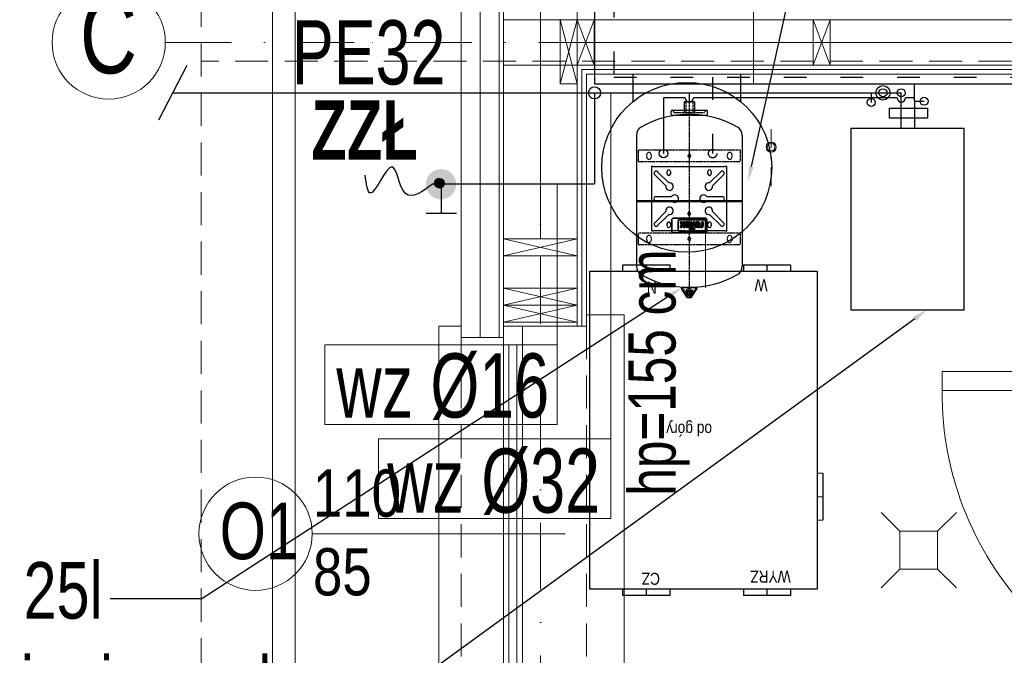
# Model space of a CAD drawing. Header units: inches. Extents: x 57112 to 98566, y -51777 to -16564.
# Tile 30 of 138: x 71361 to 71622, y -20633 to -20465. Entities that reach past the tile are written whole.
import ezdxf
from ezdxf import colors
from ezdxf.entities.mleader import LeaderData, LeaderLine
from ezdxf.lldxf.tags import DXFTag
from ezdxf.math import Vec2, Vec3

# ---------------------------------------------------------------- set-up
doc = ezdxf.new("R2010")
doc.units = ezdxf.units.IN
doc.header["$MEASUREMENT"] = 0
for name, pattern in [('ACAD_ISO03W100', [30, 12, -18]), ('DASHDOT', [1, 0.5, -0.25, 0, -0.25]), ('HIDDEN', [0.375, 0.25, -0.125])]:
    doc.linetypes.add(name, pattern=pattern)
doc.layers.get('0').update_dxf_attribs({"color": 251, "lineweight": 0})
for name, color, linetype, lineweight in [('# 01 WODA ARMATURA', 222, 'Continuous', 0), ('# 01 WODA CIEPŁA', 20, 'ACAD_ISO03W100', 30), ('# 01 WODA SREDNICE', 184, 'Continuous', 0), ('# 01 WODA ZIMNA', 5, 'Continuous', 30), ('# 06 KOCIOŁ', 202, 'Continuous', 30), ('## 05 PODGRZEWACZ', 1, 'SOLID', 30), ('## 08 CENTRALA REKUP', 204, 'Continuous', 25), ('A10-łazienka', 250, 'Continuous', 0), ('A21b-ściana szkielet', 3, 'Continuous', 20), ('A36-obrzeże', 252, 'Continuous', 0), ('CP_LOGO', 7, 'Continuous', 35), ('Kociol', 6, 'Continuous', 30), ('p-- ocieplenie-w.zew', 251, 'Continuous', 0), ('p--dach', 251, 'Continuous', 30), ('p--drzwi', 251, 'Continuous', 0), ('p--konst-słupy', 251, 'Continuous', 0), ('p--ocieplenie w.wew.', 251, 'Continuous', 0), ('p--okna', 251, 'Continuous', 0), ('p--opis okna', 251, 'Continuous', 0), ('p--osie konstr', 250, 'DASHDOT', 15), ('p--osie konstr.-NR', 250, 'DASHDOT', 15), ('p--płyta GK', 251, 'Continuous', 0), ('p--ściana szkielet', 251, 'Continuous', 0)]:
    doc.layers.add(name, color=color, linetype=linetype, lineweight=lineweight)
for name, color, linetype in [('## 01 WODA ARMATURA', 6, 'Continuous'), ('CP_AXIS', 143, 'DASHDOT'), ('cp_hidde', 203, 'HIDDEN'), ('Reflex_140', 140, 'Continuous')]:
    doc.layers.add(name, color=color, linetype=linetype)
doc.styles.add('1-100', font='arial.ttf', dxfattribs={"width": 0.75, "height": 18})
doc.styles.add('1-50', font='arial.ttf', dxfattribs={"width": 0.75, "height": 12.5})
doc.styles.add('GENERATED_STYLE_2', font='arial.ttf')
doc.styles.add('GENERATED_STYLE_7', font='arialbd.ttf', dxfattribs={"width": 0.75})
doc.styles.add('SLDTEXTSTYLE2', font='TXT', dxfattribs={"width": 0.605})
doc.styles.get("Standard").update_dxf_attribs({"font": 'arial.ttf', "width": 0.75})
doc.linetypes.add('BATTING', pattern='A,0.0001,-0.1,[134,ltypeshp.shx,S=0.1,R=0,X=-0.1,Y=0],-0.2,[134,ltypeshp.shx,S=0.1,R=180,X=0.1,Y=0],-0.1', length=0.4001)
tags = doc.linetypes.add('SOLID', pattern=[10, 10, 0]).pattern_tags.tags
tags[6:7] = [DXFTag(74, 4), DXFTag(75, 0), DXFTag(340, '0'), DXFTag(46, 0.0), DXFTag(50, 0.0), DXFTag(44, 0.0), DXFTag(45, 0.0)]
tags[4:5] = [DXFTag(74, 4), DXFTag(75, 0), DXFTag(340, '0'), DXFTag(46, 0.0), DXFTag(50, 0.0), DXFTag(44, 0.0), DXFTag(45, 0.0)]

# ---------------------------------------------------------------- blocks, each defined once
blk = doc.blocks.new('drzwi-90-100')
for p, q in [((10.1, 87.38), (5.05, 87.38)), ((5.05, 87.38), (5.05, 2.53)), ((10.1, 2.53), (10.1, 87.38)), ((5.05, 2.53), (0, 2.53)), ((0, 2.53), (0, -2.53)), ((5.05, -2.53), (5.05, 2.53)), ((5.05, 2.53), (10.1, 2.53)), ((100, 2.53), (94.95, 2.53)), ((94.95, 2.53), (94.95, -2.53)), ((100, -2.53), (100, 2.53)), ((0, -2.53), (5.05, -2.53)), ((94.95, -2.53), (100, -2.53))]:
    blk.add_line(p, q)
blk.add_arc((10.8, 3.23), 84.15, 359.5233, 90.4767)
blk = doc.blocks.new('wpust')
for p, q in [((-5, 5), (-10, 10)), ((10, 10), (5, 5)), ((-5, -5), (-10, -10)), ((10, -10), (5, -5))]:
    blk.add_line(p, q)
blk.add_lwpolyline([(-5, -5), (5, -5), (5, 5), (-5, 5)], close=True)
blk = doc.blocks.new('okno-110-33.15')
at = {"linetype": 'Continuous', "ltscale": 35}
for p, q in [((0, 39.15), (110, 39.15)), ((-3, -10), (113, -10))]:
    blk.add_line(p, q, dxfattribs=at)
for p, q in [((0, 39.15), (0, 33.15)), ((110, 33.15), (110, 39.15)), ((3, 33.15), (3, 21.95)), ((107, 21.95), (107, 33.15)), ((5, 21.95), (0, 21.95)), ((0, 21.95), (0, 16.95)), ((0, 21.95), (0, 0)), ((105, 21.95), (5, 21.95)), ((5, 16.95), (5, 21.95)), ((110, 21.95), (105, 21.95)), ((105, 21.95), (105, 16.95)), ((110, 0), (110, 21.95)), ((110, 16.95), (110, 21.95)), ((5, 20.61), (105, 20.61)), ((5, 18.45), (105, 18.45)), ((0, 16.95), (5, 16.95)), ((5, 16.95), (105, 16.95)), ((105, 16.95), (110, 16.95)), ((-3, 0), (-3, -10)), ((0, 0), (-3, 0)), ((110, 0), (113, 0)), ((113, 0), (113, -10))]:
    blk.add_line(p, q)
at = {"linetype": 'HIDDEN', "ltscale": 35}
for p, q in [((0, 33.15), (110, 33.15)), ((0, 0), (110, 0))]:
    blk.add_line(p, q, dxfattribs=at)
blk = doc.blocks.new('ukł.słupów-1K')
for p, q in [((19.5, 290.05), (15, 273.05)), ((15, 290.05), (19.5, 273.05)), ((19.5, 290.05), (24, 278.05)), ((24, 290.05), (19.5, 278.05)), ((82, 290.05), (86.5, 278.05)), ((86.5, 290.05), (82, 278.05)), ((0, 232.05), (19.5, 227.55)), ((0, 227.55), (19.5, 232.05)), ((0, 218.95), (19.5, 214.45)), ((0, 214.45), (19.5, 218.95)), ((0, 214.45), (19.5, 209.95)), ((0, 209.95), (19.5, 214.45))]:
    blk.add_line(p, q)
for points in [[(15, 290.05), (15, 273.05), (19.5, 273.05), (19.5, 290.05)], [(24, 290.05), (24, 278.05), (19.5, 278.05), (19.5, 290.05)], [(86.5, 290.05), (86.5, 278.05), (82, 278.05), (82, 290.05)], [(0, 227.55), (19.5, 227.55), (19.5, 232.05), (0, 232.05)], [(0, 214.45), (19.5, 214.45), (19.5, 218.95), (0, 218.95)], [(0, 209.95), (19.5, 209.95), (19.5, 214.45), (0, 214.45)]]:
    blk.add_lwpolyline(points, close=True)
at = {"ltscale": 35}
blk.add_lwpolyline([(19.5, 209.95), (0, 209.95)], dxfattribs=at)
blk = doc.blocks.new('A$C6761D7C6')
at = {"layer": 'CP_AXIS', "color": 0}
blk.add_line((517.7, 140), (0, 140), dxfattribs=at)
at = {"layer": 'cp_hidde', "color": 0}
for p, q in [((140.2, 275), (140.2, 5)), ((170.2, 275), (140.2, 275)), ((170.2, 5), (170.2, 275)), ((360.2, 275), (360.2, 5)), ((390.2, 275), (360.2, 275)), ((390.2, 5), (390.2, 275)), ((151.7, 252.8), (158.7, 252.8)), ((158.7, 241.3), (151.7, 241.3)), ((371.7, 252.8), (378.7, 252.8)), ((378.7, 241.3), (371.7, 241.3)), ((10.1, 148.5), (25.6, 157.9)), ((3, 143.6), (3, 136.4)), ((3.6, 144.6), (7.6, 147)), ((3.6, 135.4), (7.6, 133)), ((6.2, 144.5), (14.7, 144.5)), ((6.2, 144.5), (6.2, 135.5)), ((6.2, 135.5), (14.7, 135.5)), ((7.6, 147), (15.6, 147)), ((7.6, 147), (7.6, 133)), ((7.6, 133), (15.6, 133)), ((10.1, 148.5), (18.9, 148.5)), ((10.1, 148.5), (10.1, 131.5)), ((10.1, 131.5), (25.6, 122.1)), ((10.1, 131.5), (18.9, 131.5)), ((14.7, 144.5), (14.7, 135.5)), ((14.7, 143), (26.2, 143)), ((14.7, 137), (26.2, 137)), ((16.8, 144.5), (19.6, 146.2)), ((16.8, 145.8), (16.8, 134.2)), ((16.8, 135.5), (19.6, 133.8)), ((20.2, 147.3), (20.2, 132.7)), ((153.2, 143), (157.2, 143)), ((157.2, 137), (153.2, 137)), ((373.2, 143), (377.2, 143)), ((377.2, 137), (373.2, 137)), ((151.7, 38.8), (158.7, 38.8)), ((158.7, 27.3), (151.7, 27.3)), ((371.7, 38.8), (378.7, 38.8)), ((378.7, 27.3), (371.7, 27.3)), ((170.2, 5), (140.2, 5)), ((390.2, 5), (360.2, 5))]:
    blk.add_line(p, q, dxfattribs=at)
at = {"layer": 'cp_hidde', "color": 0, "extrusion": (-1, 1e-16, 0)}
for p, q in [((489.7, 179), (489.7, 101)), ((495.7, 153.5), (489.7, 153.5)), ((517.7, 149.5), (489.7, 149.5)), ((517.7, 130.6), (489.7, 130.6)), ((495.7, 126.6), (489.7, 126.6))]:
    blk.add_line(p, q, dxfattribs=at)
at = {"layer": 'cp_hidde', "color": 0}
for centre, radius, start, end in [((151.7, 247), 5.75, 90, 270), ((158.7, 247), 5.75, 270, 90), ((371.7, 247), 5.75, 90, 270), ((378.7, 247), 5.75, 270, 90), ((492.7, 185), 3, 270, 0), ((492.7, 179), 3, 90, 180), ((153.2, 140), 3, 90, 270), ((157.2, 140), 3, 270, 90), ((373.2, 140), 3, 90, 270), ((377.2, 140), 3, 270, 90), ((492.7, 101), 3, 180, 270), ((492.7, 95), 3, 0, 90), ((151.7, 33), 5.75, 90, 270), ((158.7, 33), 5.75, 270, 90), ((371.7, 33), 5.75, 90, 270), ((378.7, 33), 5.75, 270, 90)]:
    blk.add_arc(centre, radius, start, end, dxfattribs=at)
for centre, major_axis, ratio, start_param, end_param in [((25, 159), (0, 1.26), 0.992948, 3.682012, 4.712389), ((4.2, 143.6), (-1.25, 0), 0.992603, -1.030377, 0), ((4.2, 136.4), (-1.25, 0), 0.992603, 0, 1.030377), ((15.6, 145.8), (0, 1.26), 0.994256, -1.570796, 0), ((15.6, 134.2), (0, 1.26), 0.994256, 3.141593, 4.712389), ((18.9, 147.3), (0, 1.26), 0.994256, -1.570796, 0), ((18.9, 132.7), (0, 1.26), 0.994256, 3.141593, 4.712389), ((18.9, 147.3), (0, 1.26), 0.994256, 3.693248, 4.712389), ((18.9, 132.7), (0, 1.26), 0.994256, -1.570796, -0.551655), ((25, 121), (0, 1.26), 0.99305, -1.570796, -0.54042)]:
    blk.add_ellipse(centre, major_axis=major_axis, ratio=ratio, start_param=start_param, end_param=end_param, dxfattribs=at)
at = {"layer": 'CP_LOGO', "color": 0, "extrusion": (-1, 6.12323e-17, 0)}
for p, q in [((205.5, 186.3), (176, 186.3)), ((171, 181.3), (171, 98.7)), ((175.8, 166.8), (175.8, 99.6)), ((202.6, 169.6), (178.6, 169.6)), ((185.2, 162.9), (188.2, 162.9)), ((185.2, 159.6), (185.2, 162.9)), ((188.4, 159.6), (185.2, 159.6)), ((191, 157), (191, 157.5)), ((194.4, 157.8), (194.4, 157)), ((200.3, 159.7), (197, 159.7)), ((197.5, 163), (200.3, 163)), ((200.3, 163), (200.3, 159.7)), ((205.4, 99.6), (205.4, 166.8)), ((210.5, 98.7), (210.5, 181.3)), ((179.2, 136.6), (200.3, 136.6)), ((179.2, 133.3), (179.2, 136.6)), ((200.3, 133.3), (179.2, 133.3)), ((179.2, 131.6), (182.3, 131.6)), ((179.2, 129.3), (179.2, 131.6)), ((182.3, 131.6), (182.3, 130)), ((185.2, 154.9), (188.4, 154.9)), ((185.2, 151.6), (185.2, 154.9)), ((188.2, 151.6), (185.2, 151.6)), ((185.2, 143.9), (185.2, 145)), ((185.2, 131.3), (188, 131.3)), ((185.2, 128.8), (185.2, 131.3)), ((187.9, 144.7), (187.9, 144.2)), ((188, 131.3), (188, 128.8)), ((191.5, 146.8), (190.8, 146.8)), ((190.8, 142.1), (191.5, 142.1)), ((194.7, 138.8), (190.9, 138.8)), ((191, 150.1), (194, 150.1)), ((191.5, 142.1), (191.5, 146.8)), ((194, 150.1), (194, 142.1)), ((194, 142.1), (194.7, 142.1)), ((197.3, 154.9), (200.3, 154.9)), ((200.3, 151.7), (197.4, 151.7)), ((197.4, 149.4), (200.3, 149.4)), ((197.4, 144.9), (197.4, 149.4)), ((200.3, 154.9), (200.3, 151.7)), ((200.3, 149.4), (200.3, 144.4)), ((200.3, 136.6), (200.3, 133.3)), ((200.3, 136.6), (200.3, 136.6)), ((185.2, 125.5), (182.9, 125.5)), ((183.6, 128.8), (185.2, 128.8)), ((185.2, 123.5), (185.2, 125.5)), ((188, 123.5), (185.2, 123.5)), ((185.2, 116.7), (185.2, 117.7)), ((185.2, 110.5), (188.2, 110.5)), ((185.2, 110.5), (185.2, 110.5)), ((185.2, 108.1), (185.2, 110.5)), ((187.9, 117.4), (187.9, 116.9)), ((188, 128.8), (200.3, 128.8)), ((188, 125.5), (188, 123.5)), ((200.3, 125.5), (188, 125.5)), ((188.2, 110.5), (188.2, 108.8)), ((190.7, 106.6), (200.3, 106.6)), ((191.5, 119.6), (190.8, 119.6)), ((190.8, 114.8), (191.5, 114.8)), ((194.7, 111.6), (190.9, 111.6)), ((191, 122.8), (194, 122.8)), ((191.5, 114.8), (191.5, 119.6)), ((194, 122.8), (194, 114.8)), ((194, 114.8), (194.7, 114.8)), ((197.4, 122.1), (200.3, 122.1)), ((197.4, 117.6), (197.4, 122.1)), ((200.3, 128.8), (200.3, 125.5)), ((200.3, 122.1), (200.3, 117.1)), ((200.3, 106.6), (200.3, 103.3)), ((200.3, 106.6), (200.3, 106.6)), ((176, 93.7), (205.5, 93.7)), ((178.6, 96.8), (202.6, 96.8)), ((200.3, 103.3), (189.9, 103.3)), ((200.3, 103.3), (200.3, 103.3))]:
    blk.add_line(p, q, dxfattribs=at)
at = {"layer": 'CP_LOGO', "color": 0}
for centre, radius, start, end in [((176, 181.3), 5, 90, 180), ((205.5, 181.3), 5, 0, 90), ((178.6, 166.8), 2.8, 90, 180), ((188.1, 155.7), 7.23, 69.4016, 89.5558), ((188.3, 154.8), 4.84, 77.4525, 88.5407), ((188.8, 157.1), 2.5, 47.8268, 78.6263), ((189.1, 157.6), 1.9, 358.0747, 44.2041), ((189.1, 156.9), 1.9, 315.7959, 1.9253), ((189, 158.1), 4.61, 36.1864, 69.5862), ((196.6, 157.8), 4.92, 110.5883, 141.7432), ((196.3, 157.7), 1.82, 119.0147, 176.8568), ((196.4, 157), 1.92, 181.9805, 250.9879), ((198.6, 151.3), 11.7, 95.3251, 108.3885), ((197.1, 156), 3.7, 92.1152, 118.2265), ((202.6, 166.8), 2.8, 0, 90), ((189.9, 145.2), 4.73, 102.9414, 182.7147), ((190, 143.8), 4.85, 178.4512, 255.8928), ((189.8, 144.8), 1.87, 123.8279, 182.3329), ((189.8, 144.1), 1.87, 177.6671, 236.1721), ((188.1, 158.8), 7.23, 270.4442, 290.5984), ((188.3, 159.7), 4.84, 271.4593, 282.5475), ((190.3, 143.9), 2.94, 103.1341, 122.2865), ((190.3, 145.1), 2.94, 237.7135, 256.8659), ((190.9, 141.8), 8.25, 89.5366, 104.6945), ((190.9, 147.3), 8.47, 255.5184, 269.4136), ((188.8, 157.5), 2.5, 281.3737, 312.1732), ((190.7, 141.8), 5.06, 89.3879, 102.4064), ((190.7, 147.2), 5.06, 257.5936, 270.6121), ((189, 156.4), 4.61, 290.4138, 323.8136), ((196.6, 156.7), 4.92, 218.2568, 249.4117), ((194.7, 144.9), 2.8, 268.2273, 313.4425), ((194.5, 147), 8.16, 271.0116, 282.2061), ((197.5, 159.1), 7.42, 249.7413, 269.7796), ((197.3, 159.3), 4.37, 249.5786, 271.0788), ((195.4, 143.7), 4.78, 280.4306, 343.2549), ((194.4, 144.8), 3, 320.0119, 1.6328), ((192.8, 144.5), 7.52, 343.484, 359.5372), ((183.9, 129.4), 4.64, 180.4804, 204.1156), ((182.4, 128.8), 3.03, 205.5569, 230.1513), ((183.3, 130.4), 4.84, 234.3624, 266.3354), ((184, 130.1), 1.77, 180.0729, 196.1126), ((183.2, 129.8), 0.954, 195.8352, 246.9141), ((183.6, 130.6), 1.84, 248.0272, 270.9979), ((189.9, 117.9), 4.73, 102.9414, 182.7147), ((190, 116.5), 4.85, 178.4512, 255.8928), ((191.2, 108.1), 6.08, 180.0504, 196.2962), ((189.2, 107.4), 3.91, 196.1174, 233.376), ((189.8, 117.5), 1.87, 123.8279, 182.3329), ((189.8, 116.9), 1.87, 177.6671, 236.1721), ((191.8, 108.8), 3.51, 180.0884, 188.1112), ((190.4, 108.6), 2.11, 187.3746, 215.2227), ((190.3, 116.6), 2.94, 103.1341, 122.2865), ((190.3, 117.8), 2.94, 237.7135, 256.8659), ((190, 108.4), 1.71, 217.2952, 248.5076), ((190.9, 114.6), 8.25, 89.5366, 104.6945), ((190.9, 120), 8.47, 255.5184, 269.4136), ((190.5, 109.7), 3.13, 248.9942, 266.3238), ((190.7, 114.5), 5.06, 89.3879, 102.4064), ((190.7, 119.9), 5.06, 257.5936, 270.6121), ((190.6, 111.4), 4.79, 265.9324, 270.1077), ((194.7, 117.6), 2.8, 268.2273, 313.4425), ((194.5, 119.7), 8.16, 271.0116, 282.2061), ((195.4, 116.4), 4.78, 280.4306, 343.2549), ((194.4, 117.5), 3, 320.0119, 1.6328), ((192.8, 117.2), 7.52, 343.484, 359.5372), ((176, 98.7), 5, 180, 270), ((178.6, 99.6), 2.8, 180, 270), ((190.1, 109.4), 6.04, 237.2606, 268.2377), ((202.6, 99.6), 2.8, 270, 0), ((205.5, 98.7), 5, 270, 0)]:
    blk.add_arc(centre, radius, start, end, dxfattribs=at)
at = {"layer": 'Reflex_140', "color": 0}
for p, q in [((253, 280), (82, 280)), ((256, 277), (253, 280)), ((253, 0), (253, 280)), ((429, 280), (256, 280)), ((256, 0), (256, 280)), ((176.7, 240.3), (176.7, 235.8)), ((346.7, 240.3), (176.7, 240.3)), ((176.7, 151.3), (176.7, 235.8)), ((346.7, 235.8), (346.7, 240.3)), ((346.7, 235.8), (346.7, 44.8)), ((219.9, 194.3), (190.5, 223.8)), ((198.2, 231.5), (227.7, 202.1)), ((256.2, 186.6), (256.2, 228.3)), ((267.2, 228.3), (267.2, 186.6)), ((295.7, 202.1), (325.2, 231.5)), ((332.9, 223.8), (303.5, 194.3)), ((189.7, 198.8), (195.7, 198.8)), ((195.7, 189.8), (189.7, 189.8)), ((327.7, 198.8), (333.7, 198.8)), ((333.7, 189.8), (327.7, 189.8)), ((482.7, 185), (482.7, 95)), ((0.6, 146.3), (24.3, 160.7)), ((26.2, 159.6), (26.2, 120.4)), ((481.7, 181), (482.7, 181)), ((0, 145.3), (0, 134.8)), ((0.6, 133.7), (24.3, 119.3)), ((26.2, 143), (27, 143)), ((26.2, 137), (27, 137)), ((176.7, 151.3), (176.7, 146.9)), ((176.7, 146.9), (176.7, 141.6)), ((176.7, 139), (176.7, 141.6)), ((176.7, 139), (176.7, 133.6)), ((176.7, 133.6), (176.7, 129.3)), ((220, 143.3), (224, 143.3)), ((224, 137.3), (220, 137.3)), ((176.7, 44.8), (176.7, 129.3)), ((189.7, 90.8), (195.7, 90.8)), ((195.7, 81.8), (189.7, 81.8)), ((190.5, 56.8), (219.9, 86.3)), ((227.7, 78.5), (198.2, 49)), ((256.2, 52.3), (256.2, 93.9)), ((267.2, 93.9), (267.2, 52.3)), ((325.2, 49), (295.7, 78.5)), ((303.5, 86.3), (332.9, 56.8)), ((327.7, 90.8), (333.7, 90.8)), ((333.7, 81.8), (327.7, 81.8)), ((481.7, 99), (482.7, 99)), ((176.7, 44.8), (176.7, 40.3)), ((176.7, 40.3), (346.7, 40.3)), ((346.7, 40.3), (346.7, 44.8)), ((253, 0), (82, 0)), ((256, 3), (253, 0)), ((429, 0), (256, 0))]:
    blk.add_line(p, q, dxfattribs=at)
at = {"layer": 'Reflex_140', "color": 0, "extrusion": (-1, 1e-16, 0)}
for p, q in [((485.7, 188), (492.7, 188)), ((495.7, 185), (495.7, 95)), ((517.7, 153.5), (495.7, 153.5)), ((517.7, 126.6), (517.7, 153.5)), ((517.7, 126.6), (495.7, 126.6)), ((485.7, 92), (492.7, 92))]:
    blk.add_line(p, q, dxfattribs=at)
at = {"layer": 'Reflex_140', "color": 0}
for centre, radius, start, end in [((285, 140), 258, 150.425, 209.575), ((82.4, 255), 25, 88.5768, 150.4075), ((429.6, 255), 25, 29.5925, 91.4232), ((227, 140), 258, 330.425, 29.575), ((194.3, 227.6), 5.5, 45, 225), ((261.7, 228.3), 5.5, 0, 180), ((329.1, 227.6), 5.5, 315, 135), ((189.7, 194.3), 4.5, 90, 270), ((195.7, 194.3), 4.5, 270, 90), ((229.7, 192.3), 10, 168.367, 101.633), ((261.7, 178.3), 10, 123.367, 56.633), ((293.7, 192.3), 10, 78.367, 11.633), ((327.7, 194.3), 4.5, 90, 270), ((333.7, 194.3), 4.5, 270, 90), ((485.7, 185), 3, 90, 180), ((492.7, 185), 3, 0, 90), ((220, 140.3), 3, 90, 270), ((224, 140.3), 3, 270, 90), ((261.7, 102.3), 10, 303.367, 236.633), ((189.7, 86.3), 4.5, 90, 270), ((195.7, 86.3), 4.5, 270, 90), ((229.7, 88.3), 10, 258.367, 191.633), ((293.7, 88.3), 10, 348.367, 281.633), ((327.7, 86.3), 4.5, 90, 270), ((333.7, 86.3), 4.5, 270, 90), ((485.7, 95), 3, 180, 270), ((492.7, 95), 3, 270, 0), ((194.3, 52.9), 5.5, 135, 315), ((261.7, 52.3), 5.5, 180, 0), ((329.1, 52.9), 5.5, 225, 45), ((82.4, 25), 25, 209.5925, 271.4232), ((429.6, 25), 25, 268.5768, 330.4075)]:
    blk.add_arc(centre, radius, start, end, dxfattribs=at)
for centre, ratio, start_param, end_param in [((25, 159.6), 0.992948, -1.570796, 0.54042), ((1.2, 145.3), 0.994256, 0.54042, 1.570796), ((1.2, 134.8), 0.994256, 1.570796, 2.601173), ((25, 120.4), 0.99305, 2.601173, 4.712389)]:
    blk.add_ellipse(centre, major_axis=(0, 1.26), ratio=ratio, start_param=start_param, end_param=end_param, dxfattribs=at)
blk = doc.blocks.new('A$C67504D38')
at = {"layer": '## 08 CENTRALA REKUP', "linetype": 'Continuous', "lineweight": 18}
for p, q in [((60.2, 32.4), (61.7, 32.4)), ((60.2, 26.15), (61.7, 26.15)), ((60.2, 19.9), (61.7, 19.9))]:
    blk.add_line(p, q, dxfattribs=at)
at = {"color": 192, "lineweight": 25}
for p, q in [((8.75, 87.5), (21.25, 87.5)), ((8.75, 85.85), (8.75, 87.5)), ((15, 85.85), (15, 87.5)), ((21.25, 85.85), (21.25, 87.5)), ((40.65, 87.5), (40.65, 85.85)), ((40.65, 87.5), (53.15, 87.5)), ((46.9, 87.5), (46.9, 85.85)), ((53.15, 87.5), (53.15, 85.85)), ((0, 1.65), (0, 85.85)), ((0, 85.85), (60.2, 85.85)), ((0, 1.65), (0, 85.85)), ((60.2, 85.85), (60.2, 1.65)), ((60.2, 85.85), (60.2, 1.65)), ((61.7, 32.4), (61.7, 19.9)), ((60.2, 1.65), (0, 1.65)), ((8.75, 0), (8.75, 1.65)), ((21.25, 0), (8.75, 0)), ((15, 0), (15, 1.65)), ((21.25, 0), (21.25, 1.65)), ((40.65, 1.65), (40.65, 0)), ((53.15, 0), (40.65, 0)), ((46.9, 1.65), (46.9, 0)), ((53.15, 1.65), (53.15, 0))]:
    blk.add_line(p, q, dxfattribs=at)
at = {"color": 7, "linetype": 'Continuous', "lineweight": 0, "char_height": 3.175, "rotation": 180, "style": 'SLDTEXTSTYLE2'}
for s, insert, attachment_point in [('\\fArial Narrow|b0|i0|c0|p0;\\W1;W', (43.63, 80.56), 3), ('\\fArial Narrow|b0|i0|c0|p0;\\W1;N', (15.08, 79.89), 3), ('\\fArial Narrow|b0|i0|c0|p0;\\W1;od góry', (32.36, 42.3), 1), ('\\fArial Narrow|b0|i0|c0|p0;\\W1;CZ', (13.7, 2.84), 3), ('\\fArial Narrow|b0|i0|c0|p0;\\W1;WYRZ', (42.47, 3.4), 3)]:
    blk.add_mtext(s, dxfattribs=dict(at, insert=insert, attachment_point=attachment_point))

msp = doc.modelspace()

# ---------------------------------------------------------------- hatches: boundary and pattern name
at = {"layer": '## 01 WODA ARMATURA', "linetype": 'Continuous'}
msp.add_hatch(color=256, dxfattribs=at).paths.add_polyline_path([(71473.374, -20512.213), (71472.989, -20512.235), (71472.602, -20512.22), (71472.219, -20512.168), (71471.843, -20512.078), (71471.478, -20511.953), (71471.126, -20511.794), (71470.791, -20511.601), (71470.476, -20511.376), (71470.185, -20511.122), (71469.919, -20510.842), (71469.682, -20510.537), (71469.475, -20510.21), (71469.3, -20509.865), (71469.16, -20509.505), (71469.055, -20509.133), (71468.987, -20508.753), (71468.955, -20508.368), (71468.961, -20507.981), (71469.005, -20507.597), (71469.085, -20507.219), (71469.201, -20506.85), (71469.352, -20506.495), (71469.537, -20506.155), (71469.754, -20505.835), (71470, -20505.537), (71470.274, -20505.265), (71470.574, -20505.02), (71470.895, -20504.806), (71471.236, -20504.623), (71471.592, -20504.474), (71471.962, -20504.36), (71472.34, -20504.283), (71472.725, -20504.242), (71473.111, -20504.239), (71473.496, -20504.273), (71473.876, -20504.343), (71474.247, -20504.451), (71474.607, -20504.593), (71474.951, -20504.77), (71475.276, -20504.979), (71475.579, -20505.218), (71475.858, -20505.486), (71476.11, -20505.779), (71476.332, -20506.095), (71476.523, -20506.431), (71476.681, -20506.784), (71476.803, -20507.151), (71476.89, -20507.527), (71476.94, -20507.91), (71476.953, -20508.297), (71476.928, -20508.682), (71476.866, -20509.064), (71476.768, -20509.438), (71476.634, -20509.8), (71476.466, -20510.148), (71476.265, -20510.479), (71476.033, -20510.788), (71475.772, -20511.073), (71475.485, -20511.332), (71475.175, -20511.562), (71474.843, -20511.761), (71474.494, -20511.927), (71474.131, -20512.058), (71473.756, -20512.154)])
h = msp.add_hatch(dxfattribs=at)
h.set_pattern_fill('ANSI31', color=256, scale=0.1, angle=188.2226, style=0)
h.set_pattern_definition([(233.2225981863, (517524.672876, 640146.533064), (0.01001209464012, -0.0074838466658), [])])
h.paths.add_polyline_path([(71472.561, -20507.985), (71472.74, -20509.222, 0.4142136), (71473.798, -20507.806)])
h.paths.add_polyline_path([(71472.74, -20509.222), (71472.561, -20507.985), (71473.798, -20507.806, 1), (71471.324, -20508.163, 0.4142136)])

# ---------------------------------------------------------------- linework, layer by layer
at = {"layer": '# 01 WODA ARMATURA', "color": 0}
for radius in [1.345, 1.29, 0.945]:
    msp.add_circle((71560.399, -20498.43, 159.745), radius, dxfattribs=at)
at = {"layer": '# 01 WODA CIEPŁA', "ltscale": 0.5}
for p, q in [((71518.757, -20278.132, 159.745), (71518.757, -20479.914, 159.745)), ((71518.757, -20479.914, 159.745), (71900.592, -20479.914, 159.745)), ((71544.898, -20479.914, 151.8), (71544.898, -20500.128, 151.8))]:
    msp.add_line(p, q, dxfattribs=at)
msp.add_circle((71544.898, -20500.128, 151.8), 1.121, dxfattribs=at)
at = {"layer": '# 01 WODA SREDNICE', "linetype": 'Continuous'}
for p, q in [((71555.724, -20481.642, 151.8), (71555.724, -20441.146, 151.8)), ((71517.929, -20484.042), (71517.929, -20596.772)), ((71483.342, -20493.395, 151.8), (71483.342, -20535.643, 151.8)), ((71503.733, -20508.096, 159.745), (71503.733, -20571.857, 159.745)), ((71542.971, -20535.643, 159.745), (71542.971, -20520.643, 159.745)), ((71442.182, -20550.733, 159.745), (71503.733, -20550.733, 159.745)), ((71442.182, -20550.733, 159.745), (71442.182, -20571.857, 159.745)), ((71442.182, -20550.733, 159.745), (71503.733, -20550.733, 159.745)), ((71442.182, -20550.733, 159.745), (71503.733, -20550.733, 159.745)), ((71503.733, -20550.733, 159.745), (71503.733, -20571.857, 159.745)), ((71442.182, -20571.857, 159.745), (71503.733, -20571.857, 159.745)), ((71442.182, -20571.857, 159.745), (71503.733, -20571.857, 159.745)), ((71456.378, -20575.648), (71517.929, -20575.648)), ((71456.378, -20575.648), (71517.929, -20575.648)), ((71456.378, -20575.648), (71456.378, -20596.772)), ((71456.378, -20596.772), (71517.929, -20596.772))]:
    msp.add_line(p, q, dxfattribs=at)
at = {"layer": '# 01 WODA ZIMNA', "ltscale": 35}
for p, q in [((71513.629, -20222.987, 159.745), (71513.629, -20481.642, 159.745)), ((71513.629, -20481.642, 159.745), (71895.665, -20481.642, 159.745)), ((71598.328, -20486.269, 3.229), (71598.328, -20481.642, 159.745)), ((71401.877, -20484.042, 159.745), (71513.629, -20484.042, 159.745)), ((71513.629, -20484.042, 159.745), (71513.629, -20498.43, 159.745)), ((71513.629, -20484.042, 159.745), (71594.858, -20484.042, 159.745)), ((71531.872, -20485.395, 151.8), (71531.872, -20500.128, 151.8)), ((71537.61, -20485.395, 137.655), (71531.872, -20485.395, 151.8)), ((71538.71, -20484.042, 159.745), (71538.71, -20486.473, 159.745)), ((71593.758, -20485.395, -0.768), (71539.81, -20485.395, 132.231)), ((71586.914, -20484.032, 159.745), (71586.914, -20486.604, 159.745)), ((71594.858, -20493.376, 159.745), (71594.858, -20484.042, 159.745)), ((71598.328, -20485.395, 3.229), (71595.959, -20485.395, 9.071)), ((71598.328, -20486.269, 159.745), (71598.328, -20490.799, 159.745)), ((71598.328, -20486.269, 159.745), (71600.9, -20486.269, 159.745)), ((71598.328, -20488.799, 159.745), (71598.328, -20493.434, 159.745)), ((71513.629, -20498.43, 159.745), (71513.629, -20508.096, 159.745)), ((71560.399, -20498.43, 159.745), (71560.399, -20498.43, 159.745)), ((71486.379, -20508.096, 159.745), (71513.629, -20508.096, 159.745))]:
    msp.add_line(p, q, dxfattribs=at)
for centre, radius in [((71513.629, -20484.042, 159.745), 1.6), ((71531.872, -20500.128, 151.8), 1.121)]:
    msp.add_circle(centre, radius, dxfattribs=at)
for centre in [(71538.71, -20485.395, 159.745), (71594.858, -20485.395, 159.745)]:
    msp.add_arc(centre, 1.1, 180, 0, dxfattribs=at)
at = {"layer": '# 06 KOCIOŁ'}
for p, q in [((71523.76, -20479.133, 151.8), (71523.76, -20486.383, 151.8)), ((71552.248, -20479.133, 151.8), (71552.248, -20486.383, 151.8))]:
    msp.add_line(p, q, dxfattribs=at)
for points, elevation in [([(71601.797, -20488.085), (71601.797, -20490.717), (71591.753, -20490.717), (71591.753, -20488.085)], 159.745), ([(71581.491, -20541.503), (71611.491, -20541.503), (71611.491, -20493.503), (71581.491, -20493.503)], 151.8)]:
    msp.add_lwpolyline(points, close=True, dxfattribs=dict(at, elevation=elevation))
for centre, radius in [((71538.039, -20503.771, 143.855), 22.5), ((71590.012, -20484.042, 159.745), 1.911), ((71590.012, -20484.042, 159.745), 1.061), ((71594.858, -20484.042, 159.745), 1.061), ((71600.9, -20486.269, 159.745), 1.061), ((71586.914, -20486.604, 159.745), 1.061)]:
    msp.add_circle(centre, radius, dxfattribs=at)
at = {"layer": '## 01 WODA ARMATURA'}
for p, q in [((71405.604, -20476.77, 159.745), (71398.15, -20491.314, 159.745)), ((71470.888, -20508.096, 159.745), (71486.379, -20508.096, 159.745))]:
    msp.add_line(p, q, dxfattribs=at)
at = {"layer": '## 01 WODA ARMATURA', "linetype": 'Continuous'}
for p, q in [((71473.043, -20508.161, 159.745), (71473.043, -20515.883, 159.745)), ((71469.021, -20515.883, 159.745), (71477.057, -20515.883, 159.745))]:
    msp.add_line(p, q, dxfattribs=at)
msp.add_circle((71472.561, -20507.985, 159.745), 1.25, dxfattribs=at)
msp.add_circle((71472.561, -20507.985, 159.745), 1.25, dxfattribs=at)
msp.add_spline([(71470.888, -20508.096, 159.745), (71463.539, -20510.707, 159.745), (71459.895, -20503.679, 159.745), (71454.236, -20510.59, 159.745), (71452.877, -20505.815, 159.745)], degree=3, dxfattribs=at)
at = {"layer": '## 05 PODGRZEWACZ', "color": 217, "linetype": 'DASHDOT', "lineweight": 15, "ltscale": 10, "true_color": 0x93278f}
msp.add_line((71560.359, -20508.73, 159.745), (71560.359, -20493.05, 159.745), dxfattribs=at)
at = {"layer": 'A21b-ściana szkielet', "ltscale": 35}
msp.add_line((71478.342, -20536.393, 151.8), (71478.342, -20185.433, 151.8), dxfattribs=at)
at = {"layer": 'A36-obrzeże', "linetype": 'Continuous', "ltscale": 35, "elevation": 151.8}
for points in [[(71713.842, -20815.933), (71428.342, -20815.933), (71428.342, -20135.433), (72510.842, -20135.433), (72510.842, -20815.933), (72117.342, -20815.933)], [(71479.292, -20809.933), (71434.342, -20809.933), (71434.342, -20141.433), (71479.292, -20141.433)]]:
    msp.add_lwpolyline(points, dxfattribs=at)
at = {"layer": 'p-- ocieplenie-w.zew', "linetype": 'BATTING', "ltscale": 3}
msp.add_line((71483.342, -20548.783, 151.8), (71483.342, -20190.433, 151.8), dxfattribs=at)
at = {"layer": 'p--dach', "linetype": 'HIDDEN', "lineweight": 20, "ltscale": 35}
msp.add_line((72529.702, -20475.683, 151.8), (71409.482, -20475.683, 151.8), dxfattribs=at)
at = {"layer": 'p--dach', "linetype": 'HIDDEN', "lineweight": 20, "ltscale": 35, "elevation": 151.8}
msp.add_lwpolyline([(71409.482, -20834.793), (72529.702, -20834.793), (72529.702, -20116.573), (71409.482, -20116.573)], close=True, dxfattribs=at)
at = {"layer": 'p--ocieplenie w.wew.', "linetype": 'BATTING', "ltscale": 3}
for p, q in [((71499.292, -20522.683, 151.8), (71499.292, -20464.683, 151.8)), ((71513.542, -20470.683, 151.8), (71571.542, -20470.683, 151.8)), ((71576.042, -20470.683, 151.8), (71634.042, -20470.683, 151.8)), ((71499.292, -20535.783, 151.8), (71499.292, -20527.183, 151.8))]:
    msp.add_line(p, q, dxfattribs=at)
at = {"layer": 'p--opis okna'}
msp.add_line((71438.841, -20600.783, 151.8), (71505.843, -20600.783, 151.8), dxfattribs=at)
msp.add_circle((71423.841, -20600.783, 151.8), 15, dxfattribs=at)
at = {"layer": 'p--osie konstr', "linetype": 'DASHDOT', "ltscale": 35}
for p, q in [((71499.292, -20790.933, 151.8), (71499.292, -20116.573, 151.8)), ((72534.141, -20470.683, 151.8), (71449.948, -20470.683, 151.8))]:
    msp.add_line(p, q, dxfattribs=at)
at = {"layer": 'p--osie konstr.-NR', "linetype": 'DASHDOT', "ltscale": 35}
msp.add_line((71399.948, -20470.683, 151.8), (71449.948, -20470.683, 151.8), dxfattribs=at)
at = {"layer": 'p--osie konstr.-NR', "linetype": 'Continuous', "ltscale": 35}
msp.add_circle((71384.948, -20470.683, 151.8), 15, dxfattribs=at)
at = {"layer": 'p--płyta GK', "ltscale": 35}
for p, q in [((71688.342, -20477.883, 151.8), (71510.242, -20477.883, 151.8)), ((71510.242, -20545.783, 151.8), (71510.242, -20477.883, 151.8)), ((71687.092, -20479.133, 151.8), (71511.492, -20479.133, 151.8)), ((71511.492, -20545.783, 151.8), (71511.492, -20479.133, 151.8))]:
    msp.add_line(p, q, dxfattribs=at)
at = {"layer": 'p--ściana szkielet', "ltscale": 35}
for p, q in [((71478.342, -20548.783, 151.8), (71478.342, -20185.433, 151.8)), ((71488.342, -20548.783, 151.8), (71488.342, -20195.433, 151.8)), ((71489.542, -20548.783, 151.8), (71489.542, -20196.633, 151.8)), ((71509.042, -20545.783, 151.8), (71509.042, -20196.633, 151.8)), ((71748.192, -20464.683, 151.8), (71489.542, -20464.683, 151.8)), ((71748.192, -20476.683, 151.8), (71489.542, -20476.683, 151.8))]:
    msp.add_line(p, q, dxfattribs=at)
at = {"layer": 'p--ściana szkielet', "ltscale": 35, "elevation": 151.8}
msp.add_lwpolyline([(71511.492, -20545.783), (71489.542, -20545.783), (71489.542, -20548.783), (71478.342, -20548.783)], dxfattribs=at)

# ---------------------------------------------------------------- block references
at = {"layer": '## 08 CENTRALA REKUP', "color": 2, "lineweight": 30}
msp.add_blockref('A$C67504D38', (71512.39, -20617.13, 151.8), dxfattribs=at)
at = {"xscale": 0.1, "yscale": 0.1, "zscale": 0.1, "rotation": 90}
msp.add_blockref('A$C6761D7C6', (71552.71, -20538.243, 159.745), dxfattribs=at)
at = {"layer": 'A10-łazienka', "xscale": -1}
msp.add_blockref('wpust', (71599.492, -20605.133, 151.8), dxfattribs=at)
at = {"layer": 'p--drzwi', "xscale": -1}
for rotation in [89.99999999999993, 89.99999999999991]:
    msp.add_blockref('drzwi-90-100', (71693.042, -20552.783, 151.8), dxfattribs=dict(at, rotation=rotation))
at = {"layer": 'p--konst-słupy'}
msp.add_blockref('ukł.słupów-1K', (71489.542, -20754.733, 151.8), dxfattribs=at)
at = {"layer": 'p--okna', "linetype": 'Continuous', "xscale": -1, "rotation": 89.9999999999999}
msp.add_blockref('okno-110-33.15', (71511.492, -20545.783, 151.8), dxfattribs=at)

# ---------------------------------------------------------------- texts
at = {"layer": '# 01 WODA SREDNICE', "linetype": 'Continuous', "style": 'GENERATED_STYLE_2', "width": 0.7}
for s, p in [('PE32', (71433.458, -20481.825, 159.745)), ('wz %%C16', (71445.235, -20570.027, 159.745)), ('wz %%C32', (71458.718, -20595.199))]:
    msp.add_text(s, height=17, dxfattribs=at).set_placement(p)
at = {"layer": '## 01 WODA ARMATURA', "linetype": 'Continuous', "style": 'GENERATED_STYLE_7', "width": 0.7}
msp.add_text('ZZŁ', height=15.748, dxfattribs=at).set_placement((71438.605, -20501.755, 151.8))
at = {"layer": 'p--opis okna', "insert": (71538.855, -20525.529, 151.8), "char_height": 12.5, "width": 128.63421, "attachment_point": 9, "rotation": 90, "style": '1-100'}
msp.add_mtext('hp=155 cm', dxfattribs=at)
at = {"layer": 'p--opis okna'}
for s, insert, char_height, width, attachment_point, style in [('{\\W0.8;110\\P85}', (71439.061, -20617.283, 151.8), 12.5, 45.287, 7, '1-100'), ('O1', (71414.345, -20592.525, 151.8), 15, 74.01038, 1, '1-50')]:
    msp.add_mtext(s, dxfattribs=dict(at, insert=insert, char_height=char_height, width=width, attachment_point=attachment_point, style=style))
at = {"layer": 'p--osie konstr.-NR', "linetype": 'Continuous', "ltscale": 35, "insert": (71392.454, -20458.886, 151.8), "char_height": 20, "width": 63.5564, "attachment_point": 3}
msp.add_mtext('C', dxfattribs=at)

# ---------------------------------------------------------------- leaders
at = {"layer": '## 05 PODGRZEWACZ', "color": 1, "lineweight": 15}
ml = msp.add_multileader_mtext('Standard', dxfattribs=at)
ml.set_content('Podgrzewacz wody użytkowej wiszący 50l\\Pz wbudowanym zaworem mieszającym\\Podpływ z zaworu bezpieczeństwa podłączyć do kanalizacji poprzez syfon', color=256)
ml.set_leader_properties()
ml.build(insert=Vec2(0, 0))
ml.multileader.update_dxf_attribs({"dogleg_length": 52.872})
ctx = ml.context
ctx.base_point, ctx.char_height, ctx.plane_origin = Vec3(71732.734, -19924.672, 240.049), 15, Vec3(71895.233, -19206.398, 240.049)
notes = []
notes.append((ctx, [(0, (1, 1, 0), (71679.067, -19944.632, 240.049), (1, 0), 52.872, [(0, [(71554.294, -20507.441, 240.049)], 0, [])])]))
ctx.mtext.insert, ctx.mtext.width, ctx.mtext.flow_direction = Vec3(71733.939, -19934.935, 240.049), 301.81321, 5
at = {"layer": 'Kociol', "color": 217, "lineweight": 15, "ltscale": 1000, "true_color": 0x93278f}
ml = msp.add_multileader_mtext('Standard', dxfattribs=at)
ml.set_content('hydrofor 25l', color=(147, 39, 143))
ml.set_leader_properties(color=256, linetype='Continuous', lineweight=25)
ml.build(insert=Vec2(0, 0))
ctx = ml.context
ctx.base_point, ctx.char_height, ctx.plane_origin = Vec3(73473.8, -20617.978, 159.745), 15, Vec3(73743.319, -20197.664, 159.745)
ctx.text_align_type = 2
notes.append((ctx, [(0, (1, 1, 0), (73582.794, -20617.978, 159.745), (-1, 0), 24.22, [(0, [(73733.563, -20502.565, 159.745)], 0, [])])]))
ctx.mtext.insert, ctx.mtext.width, ctx.mtext.alignment, ctx.mtext.flow_direction = Vec3(73556.575, -20608.281, 159.745), 3769.1343, 3, 5
ml = msp.add_multileader_mtext('Standard', dxfattribs=at)
ml.set_content('hydrofor 25l', color=(147, 39, 143))
ml.set_leader_properties(color=256, linetype='Continuous', lineweight=25)
ml.build(insert=Vec2(0, 0))
ctx = ml.context
ctx.base_point, ctx.char_height, ctx.plane_origin = Vec3(71300.596, -20617.978, 159.745), 15, Vec3(71570.115, -20197.664, 159.745)
ctx.text_align_type = 2
notes.append((ctx, [(0, (1, 1, 0), (71409.59, -20617.978, 159.745), (-1, 0), 24.22, [(0, [(71536.81, -20535.619, 159.745)], 0, [])])]))
ctx.mtext.insert, ctx.mtext.width, ctx.mtext.alignment, ctx.mtext.flow_direction = Vec3(71383.371, -20608.281, 159.745), 3769.1343, 3, 5
ml = msp.add_multileader_mtext('Standard', dxfattribs=at)
ml.set_content('stacja uzdatniania wody \\P', color=(147, 39, 143))
ml.set_leader_properties(color=256, linetype='Continuous', lineweight=25)
ml.build(insert=Vec2(0, 0))
ctx = ml.context
ctx.base_point, ctx.char_height, ctx.plane_origin = Vec3(71267.816, -20642.958, 159.745), 15, Vec3(71579.794, -20214.147, 159.745)
ctx.text_align_type = 2
notes.append((ctx, [(0, (1, 1, 0), (71462.119, -20642.958, 159.745), (-1, 0), 24.22, [(0, [(71601.681, -20541.503, 159.745)], 0, [])])]))
ctx.mtext.insert, ctx.mtext.width, ctx.mtext.alignment, ctx.mtext.flow_direction = Vec3(71435.9, -20633.26, 159.745), 3769.1343, 3, 5
ml = msp.add_multileader_mtext('Standard', dxfattribs=at)
ml.set_content('stacja uzdatniania wody \\P', color=(147, 39, 143))
ml.set_leader_properties(color=256, linetype='Continuous', lineweight=25)
ml.build(insert=Vec2(0, 0))
ctx = ml.context
ctx.base_point, ctx.char_height, ctx.plane_origin = Vec3(73441.02, -20642.958, 159.745), 15, Vec3(73752.998, -20214.147, 159.745)
ctx.text_align_type = 2
notes.append((ctx, [(0, (1, 1, 0), (73635.323, -20642.958, 159.745), (-1, 0), 24.22, [(0, [(73774.885, -20541.503, 159.745)], 0, [])])]))
ctx.mtext.insert, ctx.mtext.width, ctx.mtext.alignment, ctx.mtext.flow_direction = Vec3(73609.104, -20633.26, 159.745), 3769.1343, 3, 5
for ctx, leaders in notes:
    for number, flags, end, landing, length, lines in leaders:
        leader = LeaderData()
        leader.index, (leader.has_last_leader_line, leader.has_dogleg_vector, leader.attachment_direction) = number, flags
        leader.last_leader_point, leader.dogleg_vector, leader.dogleg_length = Vec3(end), Vec3(landing), length
        for number, points, colour, breaks in lines:
            line = LeaderLine()
            line.index, line.vertices, line.color, line.breaks = number, Vec3.list(points), colors.encode_raw_color(colour), breaks
            leader.lines.append(line)
        ctx.leaders.append(leader)

doc.saveas('drawing.dxf')
